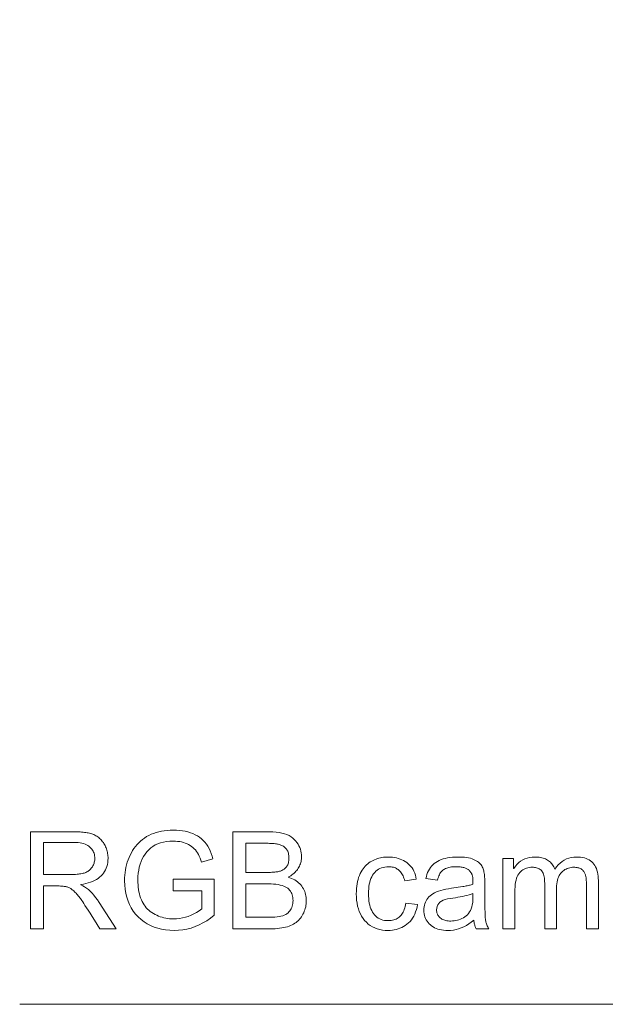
# Model space of a CAD drawing. Extents: x 0 to 841, y 0 to 594.
# Tile 35 of 69: x 418 to 433, y 440 to 465. Entities that reach past the tile are written whole.
import ezdxf

# ---------------------------------------------------------------- set-up
doc = ezdxf.new("R2010")
doc.units = 0

msp = doc.modelspace()

# ---------------------------------------------------------------- linework, layer by layer
at = {"color": 7, "lineweight": 13}
msp.add_lwpolyline([(457.678, 465.338), (441.404, 439.961), (418.22, 439.961)], dxfattribs=at)
for points in [[(420.702, 441.907), (420.286, 441.907), (420.215, 442.021), (420.148, 442.125), (420.088, 442.22), (420.033, 442.306), (419.984, 442.383), (419.94, 442.451), (419.902, 442.51), (419.87, 442.56), (419.843, 442.6), (419.823, 442.632), (419.804, 442.658), (419.786, 442.684), (419.767, 442.709), (419.749, 442.733), (419.73, 442.757), (419.711, 442.78), (419.691, 442.802), (419.672, 442.823), (419.652, 442.843), (419.632, 442.863), (419.613, 442.882), (419.593, 442.899), (419.574, 442.914), (419.555, 442.929), (419.536, 442.942), (419.517, 442.953), (419.499, 442.963), (419.48, 442.972), (419.462, 442.979), (419.445, 442.985), (419.427, 442.99), (419.407, 442.994), (419.387, 442.998), (419.365, 443.001), (419.343, 443.004), (419.319, 443.006), (419.294, 443.008), (419.268, 443.009), (419.24, 443.01), (419.212, 443.01), (418.83, 443.01), (418.83, 441.907), (418.499, 441.907), (418.499, 444.407), (419.606, 444.407), (419.651, 444.407), (419.694, 444.406), (419.735, 444.404), (419.776, 444.402), (419.814, 444.4), (419.852, 444.397), (419.888, 444.393), (419.922, 444.389), (419.955, 444.384), (419.986, 444.378), (420.017, 444.372), (420.046, 444.364), (420.075, 444.355), (420.103, 444.345), (420.13, 444.333), (420.157, 444.32), (420.183, 444.306), (420.208, 444.291), (420.232, 444.274), (420.256, 444.256), (420.278, 444.237), (420.3, 444.217), (420.32, 444.196), (420.34, 444.174), (420.358, 444.151), (420.376, 444.127), (420.392, 444.102), (420.407, 444.076), (420.421, 444.05), (420.434, 444.022), (420.446, 443.993), (420.456, 443.964), (420.466, 443.935), (420.474, 443.906), (420.481, 443.876), (420.486, 443.846), (420.491, 443.816), (420.494, 443.785), (420.496, 443.754), (420.496, 443.723), (420.494, 443.668), (420.489, 443.614), (420.48, 443.563), (420.467, 443.515), (420.451, 443.468), (420.432, 443.423), (420.408, 443.381), (420.382, 443.341), (420.351, 443.303), (420.317, 443.268), (420.28, 443.235), (420.239, 443.204), (420.195, 443.176), (420.148, 443.15), (420.097, 443.127), (420.043, 443.107), (419.986, 443.089), (419.926, 443.073), (419.862, 443.06), (419.795, 443.05), (419.795, 443.043), (419.845, 443.018), (419.894, 442.989), (419.943, 442.955), (419.991, 442.917), (420.038, 442.874), (420.085, 442.826), (420.131, 442.773), (420.177, 442.716), (420.222, 442.654), (420.266, 442.588)], [(423.235, 442.257), (423.14, 442.182), (423.042, 442.116), (422.943, 442.057), (422.843, 442.006), (422.74, 441.963), (422.636, 441.927), (422.53, 441.9), (422.422, 441.88), (422.313, 441.868), (422.201, 441.864), (422.089, 441.868), (421.98, 441.878), (421.877, 441.896), (421.777, 441.921), (421.682, 441.952), (421.592, 441.991), (421.506, 442.036), (421.424, 442.089), (421.347, 442.148), (421.275, 442.215), (421.208, 442.287), (421.148, 442.364), (421.095, 442.446), (421.049, 442.532), (421.011, 442.623), (420.979, 442.719), (420.954, 442.819), (420.937, 442.924), (420.926, 443.033), (420.922, 443.147), (420.924, 443.217), (420.928, 443.287), (420.935, 443.355), (420.946, 443.423), (420.958, 443.489), (420.974, 443.555), (420.993, 443.62), (421.015, 443.683), (421.039, 443.746), (421.067, 443.808), (421.097, 443.868), (421.13, 443.925), (421.165, 443.979), (421.204, 444.03), (421.245, 444.079), (421.289, 444.125), (421.335, 444.169), (421.384, 444.209), (421.436, 444.247), (421.491, 444.282), (421.549, 444.314), (421.608, 444.342), (421.671, 444.367), (421.736, 444.389), (421.803, 444.408), (421.873, 444.423), (421.945, 444.435), (422.02, 444.443), (422.098, 444.448), (422.178, 444.45), (422.26, 444.448), (422.339, 444.442), (422.415, 444.433), (422.488, 444.42), (422.557, 444.403), (422.623, 444.383), (422.686, 444.359), (422.745, 444.331), (422.801, 444.3), (422.854, 444.265), (422.903, 444.226), (422.949, 444.183), (422.992, 444.137), (423.031, 444.087), (423.067, 444.033), (423.1, 443.976), (423.129, 443.915), (423.155, 443.85), (423.178, 443.782), (423.197, 443.71), (422.901, 443.626), (422.886, 443.679), (422.868, 443.728), (422.849, 443.776), (422.827, 443.82), (422.803, 443.862), (422.777, 443.901), (422.748, 443.938), (422.718, 443.971), (422.685, 444.003), (422.65, 444.031), (422.613, 444.057), (422.573, 444.08), (422.532, 444.1), (422.488, 444.118), (422.441, 444.133), (422.393, 444.145), (422.343, 444.154), (422.29, 444.161), (422.235, 444.165), (422.178, 444.167), (422.089, 444.164), (422.006, 444.156), (421.926, 444.142), (421.852, 444.122), (421.781, 444.098), (421.715, 444.067), (421.654, 444.031), (421.596, 443.99), (421.544, 443.943), (421.495, 443.89), (421.452, 443.833), (421.413, 443.773), (421.378, 443.709), (421.348, 443.642), (421.323, 443.572), (421.302, 443.497), (421.286, 443.42), (421.274, 443.339), (421.268, 443.255), (421.265, 443.167), (421.266, 443.102), (421.27, 443.038), (421.275, 442.977), (421.283, 442.918), (421.293, 442.861), (421.305, 442.807), (421.32, 442.755), (421.337, 442.705), (421.356, 442.657), (421.377, 442.611), (421.4, 442.568), (421.426, 442.527), (421.454, 442.488), (421.483, 442.451), (421.516, 442.417), (421.55, 442.384), (421.586, 442.354), (421.624, 442.326), (421.665, 442.3), (421.708, 442.276), (421.752, 442.255), (421.797, 442.235), (421.843, 442.218), (421.889, 442.204), (421.936, 442.191), (421.985, 442.181), (422.033, 442.173), (422.083, 442.167), (422.133, 442.164), (422.184, 442.163), (422.262, 442.165), (422.339, 442.173), (422.415, 442.186), (422.489, 442.204), (422.563, 442.227), (422.635, 442.256), (422.707, 442.289), (422.777, 442.328), (422.846, 442.371), (422.914, 442.42), (422.914, 442.884), (422.178, 442.884), (422.178, 443.183), (423.235, 443.183)], [(425.138, 443.237), (425.184, 443.222), (425.227, 443.205), (425.269, 443.186), (425.307, 443.166), (425.344, 443.143), (425.378, 443.119), (425.409, 443.093), (425.439, 443.065), (425.466, 443.036), (425.49, 443.004), (425.512, 442.972), (425.532, 442.938), (425.55, 442.903), (425.565, 442.868), (425.578, 442.831), (425.588, 442.794), (425.596, 442.755), (425.602, 442.716), (425.606, 442.675), (425.607, 442.634), (425.606, 442.592), (425.603, 442.551), (425.597, 442.511), (425.59, 442.471), (425.581, 442.432), (425.569, 442.394), (425.555, 442.357), (425.539, 442.32), (425.521, 442.284), (425.501, 442.248), (425.479, 442.214), (425.455, 442.182), (425.43, 442.151), (425.402, 442.123), (425.373, 442.096), (425.342, 442.071), (425.31, 442.048), (425.275, 442.027), (425.239, 442.007), (425.201, 441.99), (425.161, 441.974), (425.118, 441.96), (425.072, 441.948), (425.023, 441.937), (424.972, 441.928), (424.918, 441.92), (424.861, 441.915), (424.802, 441.91), (424.739, 441.908), (424.674, 441.907), (423.717, 441.907), (423.717, 444.407), (424.655, 444.407), (424.744, 444.405), (424.827, 444.399), (424.904, 444.389), (424.977, 444.375), (425.044, 444.358), (425.105, 444.336), (425.161, 444.31), (425.212, 444.28), (425.257, 444.247), (425.297, 444.209), (425.333, 444.169), (425.365, 444.128), (425.393, 444.087), (425.417, 444.044), (425.438, 444), (425.454, 443.956), (425.467, 443.911), (425.477, 443.864), (425.482, 443.817), (425.484, 443.769), (425.483, 443.737), (425.481, 443.705), (425.476, 443.673), (425.47, 443.642), (425.463, 443.612), (425.453, 443.582), (425.442, 443.552), (425.429, 443.523), (425.414, 443.495), (425.398, 443.467), (425.38, 443.439), (425.36, 443.413), (425.339, 443.388), (425.315, 443.363), (425.29, 443.34), (425.263, 443.317), (425.234, 443.296), (425.204, 443.275), (425.172, 443.256)], [(418.83, 443.307), (419.539, 443.307), (419.582, 443.308), (419.622, 443.309), (419.66, 443.31), (419.697, 443.313), (419.732, 443.316), (419.765, 443.32), (419.796, 443.325), (419.826, 443.331), (419.854, 443.337), (419.88, 443.344), (419.904, 443.352), (419.928, 443.361), (419.95, 443.372), (419.972, 443.384), (419.992, 443.398), (420.012, 443.413), (420.03, 443.429), (420.048, 443.447), (420.065, 443.466), (420.08, 443.486), (420.094, 443.508), (420.107, 443.53), (420.118, 443.552), (420.128, 443.575), (420.136, 443.598), (420.143, 443.622), (420.148, 443.647), (420.152, 443.672), (420.154, 443.697), (420.155, 443.723), (420.154, 443.757), (420.15, 443.789), (420.144, 443.821), (420.135, 443.852), (420.124, 443.881), (420.11, 443.909), (420.094, 443.937), (420.075, 443.963), (420.054, 443.989), (420.031, 444.013), (420.004, 444.036), (419.974, 444.056), (419.941, 444.074), (419.905, 444.09), (419.866, 444.103), (419.823, 444.113), (419.777, 444.122), (419.728, 444.128), (419.675, 444.131), (419.62, 444.133), (418.83, 444.133)], [(424.048, 443.36), (424.591, 443.36), (424.624, 443.36), (424.655, 443.361), (424.686, 443.362), (424.716, 443.363), (424.744, 443.365), (424.772, 443.367), (424.798, 443.369), (424.824, 443.372), (424.848, 443.375), (424.871, 443.379), (424.894, 443.383), (424.915, 443.389), (424.937, 443.396), (424.958, 443.404), (424.978, 443.413), (424.998, 443.423), (425.017, 443.435), (425.036, 443.448), (425.054, 443.462), (425.072, 443.478), (425.088, 443.495), (425.103, 443.513), (425.116, 443.534), (425.127, 443.556), (425.137, 443.58), (425.145, 443.606), (425.151, 443.633), (425.155, 443.663), (425.158, 443.694), (425.158, 443.727), (425.158, 443.761), (425.155, 443.794), (425.151, 443.825), (425.144, 443.854), (425.137, 443.881), (425.127, 443.906), (425.115, 443.929), (425.102, 443.951), (425.087, 443.971), (425.071, 443.988), (425.053, 444.005), (425.034, 444.02), (425.015, 444.033), (424.995, 444.045), (424.974, 444.056), (424.953, 444.066), (424.931, 444.074), (424.908, 444.081), (424.885, 444.087), (424.861, 444.092), (424.836, 444.095), (424.809, 444.098), (424.782, 444.101), (424.752, 444.104), (424.722, 444.106), (424.69, 444.107), (424.656, 444.109), (424.622, 444.11), (424.586, 444.11), (424.548, 444.11), (424.048, 444.11)], [(428.474, 442.533), (428.46, 442.466), (428.444, 442.402), (428.424, 442.342), (428.401, 442.286), (428.376, 442.233), (428.347, 442.184), (428.315, 442.139), (428.28, 442.097), (428.242, 442.06), (428.201, 442.026), (428.158, 441.995), (428.113, 441.968), (428.068, 441.943), (428.021, 441.922), (427.974, 441.905), (427.925, 441.89), (427.875, 441.879), (427.824, 441.871), (427.772, 441.866), (427.718, 441.864), (427.641, 441.867), (427.568, 441.875), (427.498, 441.888), (427.432, 441.906), (427.369, 441.929), (427.31, 441.957), (427.254, 441.991), (427.202, 442.03), (427.154, 442.074), (427.109, 442.123), (427.069, 442.176), (427.032, 442.233), (427, 442.293), (426.972, 442.356), (426.948, 442.423), (426.929, 442.493), (426.914, 442.567), (426.903, 442.644), (426.897, 442.724), (426.895, 442.808), (426.896, 442.877), (426.899, 442.943), (426.906, 443.007), (426.914, 443.067), (426.925, 443.125), (426.939, 443.18), (426.955, 443.233), (426.974, 443.282), (426.995, 443.329), (427.018, 443.373), (427.043, 443.414), (427.07, 443.453), (427.098, 443.489), (427.127, 443.522), (427.157, 443.554), (427.189, 443.582), (427.222, 443.608), (427.256, 443.632), (427.291, 443.653), (427.328, 443.671), (427.365, 443.688), (427.403, 443.702), (427.441, 443.715), (427.479, 443.726), (427.518, 443.736), (427.557, 443.744), (427.597, 443.75), (427.637, 443.754), (427.677, 443.757), (427.718, 443.757), (427.773, 443.756), (427.827, 443.752), (427.879, 443.744), (427.929, 443.734), (427.978, 443.721), (428.025, 443.705), (428.07, 443.686), (428.114, 443.665), (428.156, 443.64), (428.197, 443.612), (428.235, 443.582), (428.27, 443.549), (428.302, 443.513), (428.331, 443.475), (428.357, 443.433), (428.38, 443.389), (428.4, 443.343), (428.417, 443.293), (428.431, 443.241), (428.441, 443.186), (428.145, 443.14), (428.135, 443.176), (428.124, 443.209), (428.112, 443.241), (428.099, 443.272), (428.084, 443.3), (428.069, 443.326), (428.052, 443.351), (428.034, 443.374), (428.015, 443.395), (427.995, 443.415), (427.974, 443.432), (427.952, 443.448), (427.928, 443.462), (427.904, 443.474), (427.878, 443.484), (427.851, 443.492), (427.823, 443.498), (427.794, 443.503), (427.763, 443.506), (427.732, 443.507), (427.682, 443.505), (427.634, 443.499), (427.589, 443.49), (427.546, 443.478), (427.505, 443.461), (427.468, 443.441), (427.432, 443.417), (427.399, 443.39), (427.369, 443.359), (427.341, 443.324), (427.316, 443.286), (427.293, 443.245), (427.273, 443.202), (427.256, 443.155), (427.242, 443.106), (427.23, 443.053), (427.22, 442.998), (427.214, 442.94), (427.21, 442.878), (427.208, 442.814), (427.21, 442.749), (427.214, 442.687), (427.22, 442.628), (427.229, 442.571), (427.241, 442.518), (427.255, 442.468), (427.272, 442.421), (427.292, 442.377), (427.314, 442.336), (427.339, 442.298), (427.366, 442.264), (427.396, 442.233), (427.427, 442.206), (427.462, 442.182), (427.498, 442.162), (427.537, 442.146), (427.578, 442.133), (427.621, 442.124), (427.667, 442.119), (427.715, 442.117), (427.753, 442.118), (427.791, 442.121), (427.826, 442.127), (427.86, 442.135), (427.891, 442.145), (427.922, 442.158), (427.95, 442.172), (427.977, 442.189), (428.002, 442.209), (428.026, 442.23), (428.048, 442.254), (428.068, 442.28), (428.086, 442.309), (428.103, 442.339), (428.118, 442.372), (428.132, 442.407), (428.143, 442.445), (428.153, 442.484), (428.162, 442.526), (428.168, 442.57)], [(430.307, 441.907), (429.985, 441.907), (429.976, 441.925), (429.968, 441.943), (429.96, 441.963), (429.953, 441.984), (429.947, 442.006), (429.941, 442.028), (429.935, 442.052), (429.93, 442.077), (429.925, 442.103), (429.921, 442.13), (429.859, 442.08), (429.796, 442.035), (429.732, 441.995), (429.667, 441.96), (429.6, 441.931), (429.533, 441.907), (429.465, 441.888), (429.396, 441.875), (429.326, 441.867), (429.255, 441.864), (429.199, 441.866), (429.145, 441.87), (429.094, 441.877), (429.045, 441.887), (428.998, 441.9), (428.954, 441.916), (428.913, 441.935), (428.874, 441.956), (428.837, 441.98), (428.803, 442.008), (428.771, 442.037), (428.743, 442.069), (428.718, 442.102), (428.697, 442.137), (428.679, 442.174), (428.664, 442.213), (428.652, 442.253), (428.644, 442.296), (428.639, 442.34), (428.637, 442.386), (428.639, 442.431), (428.644, 442.473), (428.652, 442.514), (428.663, 442.554), (428.677, 442.592), (428.695, 442.628), (428.715, 442.663), (428.739, 442.696), (428.767, 442.727), (428.797, 442.757), (428.831, 442.785), (428.87, 442.812), (428.914, 442.836), (428.962, 442.858), (429.015, 442.879), (429.073, 442.897), (429.135, 442.913), (429.202, 442.928), (429.274, 442.94), (429.35, 442.951), (429.637, 442.993), (429.668, 442.999), (429.699, 443.004), (429.728, 443.01), (429.756, 443.016), (429.783, 443.022), (429.809, 443.028), (429.833, 443.035), (429.857, 443.042), (429.88, 443.049), (429.901, 443.056), (429.901, 443.083), (429.901, 443.108), (429.9, 443.132), (429.9, 443.154), (429.899, 443.174), (429.898, 443.193), (429.897, 443.21), (429.896, 443.226), (429.894, 443.24), (429.892, 443.252), (429.89, 443.263), (429.888, 443.275), (429.884, 443.286), (429.88, 443.298), (429.876, 443.31), (429.87, 443.322), (429.864, 443.334), (429.858, 443.346), (429.85, 443.358), (429.842, 443.37), (429.833, 443.382), (429.823, 443.394), (429.813, 443.405), (429.801, 443.416), (429.788, 443.426), (429.774, 443.435), (429.759, 443.445), (429.743, 443.453), (429.726, 443.461), (429.708, 443.469), (429.689, 443.476), (429.669, 443.483), (429.647, 443.488), (429.625, 443.493), (429.6, 443.497), (429.575, 443.501), (429.548, 443.503), (429.521, 443.505), (429.491, 443.506), (429.461, 443.507), (429.422, 443.506), (429.385, 443.504), (429.35, 443.5), (429.316, 443.495), (429.284, 443.488), (429.253, 443.48), (429.225, 443.471), (429.197, 443.46), (429.172, 443.447), (429.148, 443.433), (429.126, 443.417), (429.105, 443.399), (429.086, 443.378), (429.068, 443.355), (429.051, 443.328), (429.036, 443.3), (429.022, 443.269), (429.01, 443.235), (429, 443.199), (428.99, 443.161), (428.69, 443.2), (428.702, 443.254), (428.716, 443.305), (428.734, 443.354), (428.755, 443.4), (428.778, 443.443), (428.805, 443.484), (428.835, 443.521), (428.869, 443.556), (428.905, 443.588), (428.944, 443.618), (428.987, 443.644), (429.032, 443.668), (429.081, 443.689), (429.133, 443.707), (429.187, 443.722), (429.245, 443.735), (429.306, 443.745), (429.37, 443.752), (429.437, 443.756), (429.507, 443.757), (429.57, 443.756), (429.63, 443.754), (429.687, 443.749), (429.74, 443.742), (429.789, 443.733), (429.836, 443.723), (429.878, 443.71), (429.917, 443.696), (429.953, 443.679), (429.985, 443.661), (430.015, 443.641), (430.042, 443.621), (430.066, 443.6), (430.089, 443.578), (430.109, 443.555), (430.126, 443.531), (430.141, 443.507), (430.154, 443.481), (430.165, 443.455), (430.173, 443.428), (430.18, 443.4), (430.186, 443.371), (430.191, 443.339), (430.195, 443.307), (430.199, 443.272), (430.202, 443.236), (430.205, 443.199), (430.207, 443.16), (430.208, 443.119), (430.208, 443.077), (430.208, 442.664), (430.208, 442.591), (430.209, 442.523), (430.209, 442.46), (430.21, 442.402), (430.212, 442.349), (430.213, 442.301), (430.215, 442.258), (430.217, 442.22), (430.22, 442.187), (430.222, 442.159), (430.226, 442.133), (430.23, 442.107), (430.236, 442.082), (430.243, 442.057), (430.251, 442.031), (430.26, 442.006), (430.27, 441.981), (430.281, 441.956), (430.293, 441.932)], [(433.133, 441.907), (432.826, 441.907), (432.826, 443.05), (432.825, 443.075), (432.825, 443.099), (432.824, 443.122), (432.823, 443.145), (432.821, 443.167), (432.819, 443.188), (432.817, 443.208), (432.815, 443.228), (432.812, 443.247), (432.809, 443.265), (432.805, 443.283), (432.8, 443.3), (432.793, 443.317), (432.786, 443.334), (432.778, 443.35), (432.769, 443.365), (432.758, 443.381), (432.747, 443.396), (432.734, 443.41), (432.721, 443.424), (432.706, 443.437), (432.689, 443.449), (432.671, 443.459), (432.651, 443.468), (432.63, 443.476), (432.607, 443.482), (432.583, 443.487), (432.557, 443.49), (432.529, 443.492), (432.5, 443.493), (432.464, 443.492), (432.43, 443.488), (432.396, 443.482), (432.363, 443.473), (432.331, 443.462), (432.301, 443.448), (432.271, 443.431), (432.242, 443.412), (432.215, 443.391), (432.188, 443.367), (432.163, 443.34), (432.141, 443.31), (432.121, 443.277), (432.104, 443.241), (432.089, 443.201), (432.078, 443.159), (432.068, 443.113), (432.062, 443.065), (432.058, 443.013), (432.057, 442.958), (432.057, 441.907), (431.75, 441.907), (431.75, 443.084), (431.749, 443.129), (431.746, 443.172), (431.742, 443.212), (431.736, 443.248), (431.729, 443.282), (431.72, 443.313), (431.709, 443.341), (431.697, 443.365), (431.683, 443.387), (431.667, 443.406), (431.65, 443.423), (431.631, 443.437), (431.611, 443.45), (431.59, 443.462), (431.567, 443.471), (431.543, 443.479), (431.517, 443.485), (431.49, 443.49), (431.462, 443.492), (431.432, 443.493), (431.394, 443.492), (431.356, 443.488), (431.32, 443.481), (431.285, 443.471), (431.252, 443.459), (431.22, 443.444), (431.19, 443.426), (431.161, 443.406), (431.134, 443.383), (431.108, 443.357), (431.083, 443.327), (431.062, 443.293), (431.043, 443.253), (431.026, 443.21), (431.012, 443.161), (431.001, 443.108), (430.992, 443.049), (430.986, 442.987), (430.982, 442.919), (430.98, 442.847), (430.98, 441.907), (430.673, 441.907), (430.673, 443.716), (430.95, 443.716), (430.95, 443.464), (430.957, 443.464), (430.995, 443.52), (431.037, 443.57), (431.083, 443.614), (431.131, 443.652), (431.184, 443.684), (431.24, 443.71), (431.299, 443.731), (431.361, 443.746), (431.428, 443.754), (431.497, 443.757), (431.536, 443.757), (431.574, 443.754), (431.611, 443.75), (431.645, 443.745), (431.679, 443.738), (431.711, 443.729), (431.742, 443.719), (431.771, 443.707), (431.799, 443.693), (431.825, 443.678), (431.85, 443.661), (431.874, 443.643), (431.896, 443.623), (431.917, 443.602), (431.936, 443.579), (431.954, 443.554), (431.971, 443.528), (431.986, 443.5), (432, 443.471), (432.012, 443.44), (432.054, 443.5), (432.099, 443.554), (432.147, 443.602), (432.198, 443.643), (432.252, 443.678), (432.31, 443.707), (432.37, 443.729), (432.433, 443.745), (432.5, 443.754), (432.57, 443.757), (432.625, 443.756), (432.677, 443.751), (432.726, 443.744), (432.772, 443.733), (432.816, 443.719), (432.857, 443.703), (432.895, 443.683), (432.93, 443.66), (432.962, 443.634), (432.992, 443.606), (433.019, 443.574), (433.043, 443.539), (433.064, 443.501), (433.082, 443.46), (433.097, 443.416), (433.11, 443.369), (433.12, 443.319), (433.127, 443.266), (433.131, 443.209), (433.133, 443.15)], [(424.048, 442.204), (424.671, 442.204), (424.736, 442.205), (424.796, 442.208), (424.853, 442.214), (424.905, 442.222), (424.954, 442.232), (424.998, 442.245), (425.038, 442.26), (425.075, 442.277), (425.107, 442.296), (425.135, 442.318), (425.159, 442.342), (425.181, 442.367), (425.201, 442.394), (425.218, 442.423), (425.232, 442.454), (425.243, 442.487), (425.253, 442.521), (425.259, 442.557), (425.263, 442.594), (425.264, 442.634), (425.263, 442.673), (425.259, 442.711), (425.252, 442.747), (425.242, 442.782), (425.23, 442.814), (425.215, 442.845), (425.197, 442.874), (425.176, 442.901), (425.152, 442.926), (425.126, 442.95), (425.096, 442.971), (425.062, 442.991), (425.023, 443.008), (424.98, 443.022), (424.933, 443.035), (424.881, 443.045), (424.824, 443.053), (424.763, 443.059), (424.698, 443.062), (424.628, 443.063), (424.048, 443.063)], [(429.901, 442.703), (429.901, 442.814), (429.852, 442.799), (429.801, 442.784), (429.747, 442.769), (429.691, 442.756), (429.634, 442.742), (429.574, 442.73), (429.512, 442.718), (429.448, 442.707), (429.381, 442.697), (429.313, 442.687), (429.247, 442.676), (429.187, 442.661), (429.135, 442.641), (429.09, 442.618), (429.052, 442.59), (429.02, 442.559), (428.996, 442.523), (428.979, 442.484), (428.968, 442.441), (428.965, 442.393), (428.966, 442.369), (428.969, 442.345), (428.973, 442.322), (428.98, 442.3), (428.988, 442.28), (428.999, 442.259), (429.011, 442.24), (429.025, 442.222), (429.041, 442.204), (429.059, 442.188), (429.078, 442.172), (429.099, 442.158), (429.122, 442.146), (429.147, 442.136), (429.173, 442.127), (429.201, 442.12), (429.23, 442.114), (429.261, 442.11), (429.294, 442.107), (429.328, 442.107), (429.373, 442.108), (429.417, 442.112), (429.459, 442.119), (429.501, 442.128), (429.541, 442.141), (429.581, 442.155), (429.619, 442.173), (429.657, 442.193), (429.693, 442.216), (429.728, 442.242), (429.761, 442.271), (429.79, 442.304), (429.816, 442.341), (429.839, 442.381), (429.858, 442.425), (429.873, 442.473), (429.885, 442.525), (429.894, 442.581), (429.899, 442.64)]]:
    msp.add_lwpolyline(points, close=True, dxfattribs=at)

doc.saveas('drawing.dxf')
